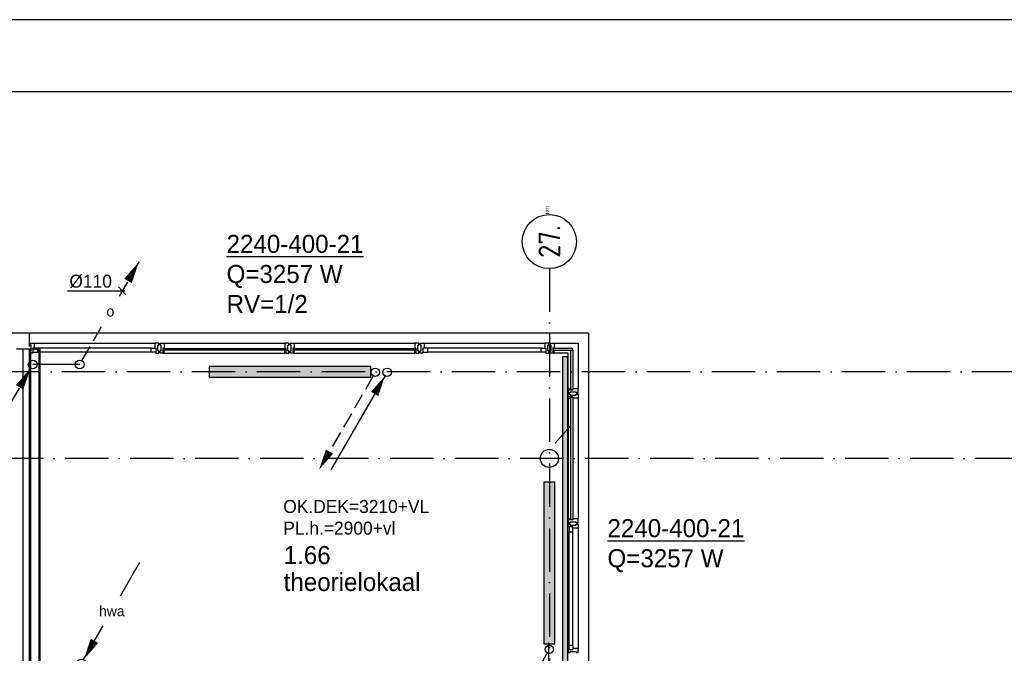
# Model space of a CAD drawing. Extents: x -39327 to 109237, y 358172 to 442272.
# Tile 45 of 96: x 30973 to 44608, y 433493 to 442272. Entities that reach past the tile are written whole.
import ezdxf
from ezdxf.enums import TextEntityAlignment as Align

# ---------------------------------------------------------------- set-up
doc = ezdxf.new("R2010")
doc.units = 0
doc.header["$LTSCALE"] = 100
for name, pattern in [('2322107', [2000, 1000, 1000]), ('CENTER4', [5, 3.125, -0.625, 0.625, -0.625]), ('DASHDOT', [9, 6, -1.5, 0, -1.5])]:
    doc.linetypes.add(name, pattern=pattern)
doc.layers.get('0').update_dxf_attribs({"linetype": 'CONTINUOUS'})
for name, color, linetype in [('00KAD025', 2, 'CONTINUOUS'), ('00KAD070', 5, 'CONTINUOUS'), ('AL$7----_STRAMIEN', 1, 'DASHDOT'), ('AL21----_BUITENWAND', 4, 'CONTINUOUS'), ('AL22----_BINNENWAND', 7, 'CONTINUOUS'), ('AL28----_KONSTRUKTIE', 3, 'CONTINUOUS'), ('AL31----_BUITENKOZ', 7, 'CONTINUOUS'), ('ALN-----_BLOCKNAAM', 2, 'CONTINUOUS'), ('ALXAA---_GEWBETON', 12, 'CONTINUOUS'), ('ALXOU---_GLAS', 7, 'CONTINUOUS'), ('BOUW', 8, 'CONTINUOUS'), ('KABELGOOT1', 8, 'CONTINUOUS'), ('WI561---', 1, 'CONTINUOUS'), ('WL521---', 4, 'CONTINUOUS'), ('WL5233--', 4, 'CONTINUOUS'), ('WL561---', 4, 'CONTINUOUS'), ('WL561---_AANVOER', 4, 'CONTINUOUS'), ('WL570---', 3, 'CONTINUOUS'), ('WL570---_HARTLIJN', 1, 'CONTINUOUS')]:
    doc.layers.add(name, color=color, linetype=linetype)
doc.styles.add('BURO-018', font='BUROFONT.shx', dxfattribs={"height": 180})
doc.styles.add('BURO-025', font='BUROFONT.shx', dxfattribs={"height": 250})
doc.styles.get("Standard").update_dxf_attribs({"font": 'ISOCP'})

# ---------------------------------------------------------------- blocks, each defined once
blk = doc.blocks.new('1011')
at = {"layer": 'AL$7----_STRAMIEN', "color": 7, "linetype": 'CONTINUOUS'}
blk.add_circle((-750, 0), 750, dxfattribs=at)
at = {"layer": 'ALN-----_BLOCKNAAM', "linetype": 'CONTINUOUS'}
blk.add_text('1011', height=100, dxfattribs=at).set_placement((0, 0))
blk = doc.blocks.new('2322401')
at = {"color": 0, "linetype": 'CONTINUOUS'}
for p, q in [((-0.5, 0.5, 1), (-0.5, 0.5)), ((-0.5, 0.5, 1), (-0.5, -0.5, 1)), ((0.5, 0.5, 1), (-0.5, 0.5, 1)), ((0.5, 0.5), (-0.5, 0.5)), ((-0.5, 0.5), (-0.5, -0.5)), ((0.5, 0.5, 1), (0.5, 0.5)), ((0.5, -0.5, 1), (0.5, 0.5, 1)), ((0.5, -0.5), (0.5, 0.5)), ((-0.5, -0.5, 1), (-0.5, -0.5)), ((-0.5, -0.5, 1), (0.5, -0.5, 1)), ((-0.5, -0.5), (0.5, -0.5)), ((0.5, -0.5, 1), (0.5, -0.5))]:
    blk.add_line(p, q, dxfattribs=at)
blk = doc.blocks.new('CVHATCH1')
at = {"color": 0, "linetype": 'CONTINUOUS'}
blk.add_solid([(-0.5, -0.5), (0.5, -0.5), (-0.5, 0.5), (0.5, 0.5)], dxfattribs=at)
blk = doc.blocks.new('LDV3')
at = {"color": 0, "linetype": 'CONTINUOUS'}
for p, q in [((4.5, 7.79), (6.75, 11.69)), ((0.25, 0.43), (2.5, 4.33))]:
    blk.add_line(p, q, dxfattribs=at)
blk.add_lwpolyline([(0.25, 0.43, 0, 1, 0), (1.5, 2.6, 1, 1, 0)], format="xyseb", dxfattribs=at)
blk.add_circle((0, 0), 0.5, dxfattribs=at)
at = {"color": 0, "linetype": 'CONTINUOUS', "style": 'BURO-018'}
blk.add_attdef('LD_TEXT1', text='', height=1.8, dxfattribs=at).set_placement((3.5, 6.06), align=Align.MIDDLE)
blk = doc.blocks.new('LDV1123')
at = {"color": 0, "linetype": 'CONTINUOUS'}
for p, q in [((6.75, 11.69), (5.81, 10.07)), ((5.44, 9.42), (4.5, 7.79)), ((1.56, 2.71), (2.5, 4.33)), ((0.25, 0.43), (1.19, 2.06))]:
    blk.add_line(p, q, dxfattribs=at)
blk.add_lwpolyline([(6.75, 11.69, 0, 1, 0), (5.5, 9.53, 1, 1, 0)], format="xyseb", dxfattribs=at)
blk.add_circle((0, 0), 0.5, dxfattribs=at)
at = {"color": 0, "linetype": 'CONTINUOUS', "style": 'BURO-018'}
blk.add_attdef('LD_TEXT1', text='', height=1.8, dxfattribs=at).set_placement((3.5, 6.06), align=Align.MIDDLE)
blk = doc.blocks.new('LDV4123')
at = {"color": 0, "linetype": 'CONTINUOUS'}
for p, q in [((-0.25, -0.43), (-1.19, -2.06)), ((-1.56, -2.71), (-2.5, -4.33)), ((-5.44, -9.42), (-4.5, -7.79)), ((-6.75, -11.69), (-5.81, -10.07))]:
    blk.add_line(p, q, dxfattribs=at)
blk.add_lwpolyline([(-0.25, -0.43, 0, 1, 0), (-1.5, -2.6, 1, 1, 0)], format="xyseb", dxfattribs=at)
blk.add_circle((0, 0), 0.5, dxfattribs=at)
at = {"color": 0, "linetype": 'CONTINUOUS', "style": 'BURO-018'}
blk.add_attdef('LD_TEXT1', text='', height=1.8, dxfattribs=at).set_placement((-3.5, -6.06), align=Align.MIDDLE)
blk = doc.blocks.new('CVRINFO2')
at = {"color": 0, "linetype": 'CONTINUOUS', "style": 'BURO-025'}
for tag, p in [('CV_TEXT125', (0, 0)), ('CV_TEXT225', (0, -4.17)), ('CV_TEXT325', (0, -8.33)), ('CV_TEXT425', (0, -12.5))]:
    blk.add_attdef(tag, p, '', height=2.5, dxfattribs=at)
blk = doc.blocks.new('LDV4107')
at = {"color": 0, "linetype": 'CONTINUOUS'}
blk.add_line((-0.25, -0.43), (-6.75, -11.69), dxfattribs=at)
blk.add_lwpolyline([(-0.25, -0.43, 0, 1, 0), (-1.5, -2.6, 1, 1, 0)], format="xyseb", dxfattribs=at)
blk.add_circle((0, 0), 0.5, dxfattribs=at)
blk = doc.blocks.new('LDV2108')
at = {"color": 0, "linetype": 'CONTINUOUS'}
for p, q in [((-0.25, -0.43), (-1.19, -2.06)), ((-1.56, -2.71), (-2.5, -4.33)), ((-2.87, -4.98), (-3.81, -6.6)), ((-4.19, -7.25), (-5.12, -8.88)), ((-5.5, -9.53), (-6.44, -11.15))]:
    blk.add_line(p, q, dxfattribs=at)
blk.add_lwpolyline([(-6.75, -11.69, 0, 1, 0), (-5.5, -9.53, 1, 1, 0)], format="xyseb", dxfattribs=at)
blk.add_circle((0, 0), 0.5, dxfattribs=at)
blk = doc.blocks.new('A$C6E6F3BC9')
at = {"layer": 'KABELGOOT1'}
h = blk.add_hatch(dxfattribs=at)
h.set_pattern_fill('DOTS', color=256, scale=20, style=0)
h.set_pattern_definition([(0, (-2505.993, 85430.135), (15.875, 31.75), [0, -31.75])])
h.paths.add_polyline_path([(30444, 66079), (30382, 66079), (30382, 59423), (30444, 59423)])
for p, q in [((30379, 66082), (30444, 66082)), ((30379, 59423), (30379, 66082)), ((30444, 66082), (30444, 59423))]:
    blk.add_line(p, q, dxfattribs=at)

msp = doc.modelspace()

# ---------------------------------------------------------------- linework, layer by layer
at = {"layer": '00KAD025', "linetype": 'CONTINUOUS'}
msp.add_line((109237.4, 442271.9), (-39327.3, 442271.9), dxfattribs=at)
at = {"layer": '00KAD070', "linetype": 'CONTINUOUS'}
msp.add_line((108237.4, 441271.9), (-38327.3, 441271.9), dxfattribs=at)
at = {"layer": 'AL$7----_STRAMIEN', "color": 1}
for p, q in [((38308, 438822.2), (38308, 369596.9)), ((90664.5, 437392.8), (8116, 437392.8)), ((90708, 436192.8), (8116, 436192.8))]:
    msp.add_line(p, q, dxfattribs=at)
at = {"layer": 'AL21----_BUITENWAND', "color": 8}
for p, q in [((9253, 437932.8), (31108, 437932.8)), ((31108, 437932.8), (38848, 437932.8)), ((31108, 437742.8), (31108, 437932.8)), ((38848, 437932.8), (38848, 420062.8))]:
    msp.add_line(p, q, dxfattribs=at)
at = {"layer": 'AL22----_BINNENWAND', "color": 8}
for p, q in [((31108, 425162.8), (31108, 437712.8)), ((31108, 437712.8), (31253, 437712.8)), ((31108, 425162.8), (31108, 437712.8)), ((31108, 437712.8), (31253, 437712.8)), ((31253, 437712.8), (31253, 425017.8)), ((31253, 437712.8), (31253, 425017.8))]:
    msp.add_line(p, q, dxfattribs=at)
at = {"layer": 'AL22----_BINNENWAND', "color": 8, "linetype": 'CONTINUOUS'}
for p, q in [((31123, 437712.8), (31123, 425147.8)), ((31123, 437712.8), (31123, 425147.8)), ((31238, 437712.8), (31238, 425032.8)), ((31238, 437712.8), (31238, 425032.8))]:
    msp.add_line(p, q, dxfattribs=at)
at = {"layer": 'AL28----_KONSTRUKTIE', "color": 8}
for p, q in [((30928, 437712.8), (31108, 437712.8)), ((31108, 437712.8), (31108, 425162.8))]:
    msp.add_line(p, q, dxfattribs=at)
msp.add_circle((38308, 436192.8), 125, dxfattribs=at)
at = {"layer": 'AL31----_BUITENKOZ', "color": 8, "linetype": 'CONTINUOUS'}
for p, q in [((31117, 437785.8), (31117, 437791.8)), ((31117, 437791.8), (31135.9, 437791.8)), ((31117, 437772.3), (31117, 437785.8)), ((31117, 437762.3), (31117, 437772.3)), ((31117, 437772.3), (31117, 437772.3)), ((31131, 437762.3), (31117, 437762.3)), ((31131, 437682.3), (31131, 437762.3)), ((31135.9, 437791.8), (31173, 437791.8)), ((31173, 437719.8), (31156, 437719.8)), ((31156, 437719.8), (31156, 437652.8)), ((31156, 437719.8), (31156, 437665.8)), ((31223, 437719.8), (31156, 437719.8)), ((31173, 437791.8), (31173, 437784.8)), ((31173, 437784.8), (31173, 437780.8)), ((31173, 437780.8), (31173, 437772.8)), ((31173, 437772.8), (31173, 437719.8)), ((31223, 437665.8), (31223, 437719.8)), ((32793, 437665.8), (32793, 437719.8)), ((32793, 437719.8), (32860, 437719.8)), ((32880.1, 437791.8), (32843, 437791.8)), ((32843, 437791.8), (32843, 437784.8)), ((32843, 437784.8), (32843, 437780.8)), ((32843, 437780.8), (32843, 437772.8)), ((32843, 437772.8), (32843, 437719.8)), ((32843, 437719.8), (32860, 437719.8)), ((32860, 437719.8), (32860, 437652.8)), ((32860, 437719.8), (32860, 437665.8)), ((32899, 437791.8), (32880.1, 437791.8)), ((32885, 437682.8), (32885, 437762.8)), ((32885, 437762.8), (32899, 437762.8)), ((32899, 437785.8), (32899, 437791.8)), ((32899, 437771.8), (32899, 437785.8)), ((32899, 437762.8), (32899, 437771.8)), ((32899, 437771.8), (32899, 437771.8)), ((31117, 437672.8), (31117, 437682.3)), ((31117, 437682.3), (31131, 437682.3)), ((31117, 437658.8), (31117, 437672.8)), ((31117, 437672.8), (31117, 437672.8)), ((31117, 437652.8), (31117, 437658.8)), ((31156, 437652.8), (31117, 437652.8)), ((31156, 437665.8), (31223, 437665.8)), ((32860, 437665.8), (32793, 437665.8)), ((32860, 437652.8), (32899, 437652.8)), ((32899, 437682.8), (32885, 437682.8)), ((32899, 437672.8), (32899, 437682.8)), ((32899, 437658.8), (32899, 437672.8)), ((32899, 437672.8), (32899, 437672.8)), ((32899, 437652.8), (32899, 437658.8)), ((38568, 435244.8), (38568, 435283.8)), ((38568, 435283.8), (38574, 435283.8)), ((38635, 435244.8), (38568, 435244.8)), ((38574, 435283.8), (38588, 435283.8)), ((38635, 435244.8), (38581, 435244.8)), ((38581, 435244.8), (38581, 435177.8)), ((38588, 435283.8), (38588, 435283.8)), ((38588, 435283.8), (38597.5, 435283.8)), ((38597.5, 435283.8), (38597.5, 435269.8)), ((38597.5, 435269.8), (38677.5, 435269.8)), ((38635, 435227.8), (38635, 435244.8)), ((38635, 435177.8), (38635, 435244.8)), ((38677.5, 435269.8), (38677.5, 435283.8)), ((38677.5, 435283.8), (38687.5, 435283.8)), ((38687.5, 435283.8), (38687.5, 435283.8)), ((38687.5, 435283.8), (38701, 435283.8)), ((38701, 435283.8), (38707, 435283.8)), ((38707, 435283.8), (38707, 435264.8)), ((38707, 435264.8), (38707, 435227.8)), ((38581, 435177.8), (38635, 435177.8)), ((38688, 435227.8), (38635, 435227.8)), ((38696, 435227.8), (38688, 435227.8)), ((38700, 435227.8), (38696, 435227.8)), ((38707, 435227.8), (38700, 435227.8)), ((38581, 433540.8), (38581, 433607.8)), ((38581, 433607.8), (38635, 433607.8)), ((38635, 433607.8), (38635, 433540.8)), ((38568, 433540.8), (38568, 433501.8)), ((38635, 433540.8), (38568, 433540.8)), ((38568, 433501.8), (38574, 433501.8)), ((38574, 433501.8), (38588, 433501.8)), ((38635, 433540.8), (38581, 433540.8)), ((38588, 433501.8), (38588, 433501.8)), ((38588, 433501.8), (38598, 433501.8)), ((38598, 433501.8), (38598, 433515.8)), ((38598, 433515.8), (38678, 433515.8)), ((38688, 433557.8), (38635, 433557.8)), ((38635, 433557.8), (38635, 433540.8)), ((38678, 433515.8), (38678, 433501.8)), ((38678, 433501.8), (38687, 433501.8)), ((38687, 433501.8), (38687, 433501.8)), ((38687, 433501.8), (38701, 433501.8)), ((38696, 433557.8), (38688, 433557.8)), ((38700, 433557.8), (38696, 433557.8)), ((38707, 433557.8), (38700, 433557.8)), ((38701, 433501.8), (38707, 433501.8)), ((38707, 433520.7), (38707, 433557.8)), ((38707, 433501.8), (38707, 433520.7))]:
    msp.add_line(p, q, dxfattribs=at)
at = {"layer": 'AL31----_BUITENKOZ', "color": 8}
for p, q in [((31173, 437791.8), (32843, 437791.8)), ((32793, 437719.8), (31223, 437719.8)), ((32793, 437665.8), (31223, 437665.8)), ((38581, 433607.8), (38581, 435177.8)), ((38635, 433607.8), (38635, 435177.8)), ((38707, 435227.8), (38707, 433557.8))]:
    msp.add_line(p, q, dxfattribs=at)
at = {"layer": 'AL31----_BUITENKOZ', "color": 8, "linetype": 'CONTINUOUS'}
for points in [[(32956, 437652.8), (32917, 437652.8), (32917, 437658.8), (32917, 437672.8), (32917, 437672.8), (32917, 437682.3), (32931, 437682.3), (32931, 437762.3), (32917, 437762.3), (32917, 437772.3), (32917, 437772.3), (32917, 437785.8), (32917, 437791.8), (32935.9, 437791.8), (32973, 437791.8), (32973, 437784.8), (32973, 437780.8), (32973, 437772.8), (32973, 437719.8), (32956, 437719.8)], [(32956, 437689.8), (32956, 437657.8), (32961, 437657.8), (32961, 437652.8), (32973, 437652.8), (32973, 437689.8)], [(34660, 437652.8), (34699, 437652.8), (34699, 437658.8), (34699, 437672.8), (34699, 437672.8), (34699, 437682.8), (34685, 437682.8), (34685, 437762.8), (34699, 437762.8), (34699, 437771.8), (34699, 437771.8), (34699, 437785.8), (34699, 437791.8), (34680.1, 437791.8), (34643, 437791.8), (34643, 437784.8), (34643, 437780.8), (34643, 437772.8), (34643, 437719.8), (34660, 437719.8)], [(34660, 437689.8), (34660, 437657.8), (34655, 437657.8), (34655, 437652.8), (34643, 437652.8), (34643, 437689.8)], [(34756, 437652.8), (34717, 437652.8), (34717, 437658.8), (34717, 437672.8), (34717, 437672.8), (34717, 437682.3), (34731, 437682.3), (34731, 437762.3), (34717, 437762.3), (34717, 437772.3), (34717, 437772.3), (34717, 437785.8), (34717, 437791.8), (34735.9, 437791.8), (34773, 437791.8), (34773, 437784.8), (34773, 437780.8), (34773, 437772.8), (34773, 437719.8), (34756, 437719.8)], [(34756, 437689.8), (34756, 437657.8), (34761, 437657.8), (34761, 437652.8), (34773, 437652.8), (34773, 437689.8)], [(36460, 437652.8), (36499, 437652.8), (36499, 437658.8), (36499, 437672.8), (36499, 437672.8), (36499, 437682.8), (36485, 437682.8), (36485, 437762.8), (36499, 437762.8), (36499, 437771.8), (36499, 437771.8), (36499, 437785.8), (36499, 437791.8), (36480.1, 437791.8), (36443, 437791.8), (36443, 437784.8), (36443, 437780.8), (36443, 437772.8), (36443, 437719.8), (36460, 437719.8)], [(36460, 437689.8), (36460, 437657.8), (36455, 437657.8), (36455, 437652.8), (36443, 437652.8), (36443, 437689.8)], [(36556, 437652.8), (36517, 437652.8), (36517, 437658.8), (36517, 437672.8), (36517, 437672.8), (36517, 437682.3), (36531, 437682.3), (36531, 437762.3), (36517, 437762.3), (36517, 437772.3), (36517, 437772.3), (36517, 437785.8), (36517, 437791.8), (36535.9, 437791.8), (36573, 437791.8), (36573, 437784.8), (36573, 437780.8), (36573, 437772.8), (36573, 437719.8), (36556, 437719.8)], [(36556, 437719.8), (36556, 437665.8), (36623, 437665.8), (36623, 437719.8)], [(38260, 437719.8), (38260, 437665.8), (38193, 437665.8), (38193, 437719.8)], [(38260, 437652.8), (38299, 437652.8), (38299, 437658.8), (38299, 437672.8), (38299, 437672.8), (38299, 437682.8), (38285, 437682.8), (38285, 437762.8), (38299, 437762.8), (38299, 437771.8), (38299, 437771.8), (38299, 437785.8), (38299, 437791.8), (38280.1, 437791.8), (38243, 437791.8), (38243, 437784.8), (38243, 437780.8), (38243, 437772.8), (38243, 437719.8), (38260, 437719.8)], [(38356, 437652.8), (38317, 437652.8), (38317, 437658.8), (38317, 437672.8), (38317, 437672.8), (38317, 437682.3), (38331, 437682.3), (38331, 437762.3), (38317, 437762.3), (38317, 437771.8), (38317, 437771.8), (38317, 437785.8), (38317, 437791.8), (38335.9, 437791.8), (38373, 437791.8), (38373, 437784.8), (38373, 437780.8), (38373, 437772.8), (38373, 437719.8), (38356, 437719.8)], [(38356, 437689.8), (38356, 437657.8), (38361, 437657.8), (38361, 437652.8), (38373, 437652.8), (38373, 437689.8)], [(38605, 437140.8), (38573, 437140.8), (38573, 437145.8), (38568, 437145.8), (38568, 437157.8), (38605, 437157.8)], [(38568, 437140.8), (38568, 437101.8), (38574, 437101.8), (38588, 437101.8), (38588, 437101.8), (38597.5, 437101.8), (38597.5, 437115.8), (38677.5, 437115.8), (38677.5, 437101.8), (38687, 437101.8), (38687, 437101.8), (38701, 437101.8), (38707, 437101.8), (38707, 437120.7), (38707, 437157.8), (38700, 437157.8), (38696, 437157.8), (38688, 437157.8), (38635, 437157.8), (38635, 437140.8)], [(38568, 437044.8), (38568, 437083.8), (38574, 437083.8), (38588, 437083.8), (38588, 437083.8), (38597.5, 437083.8), (38597.5, 437069.8), (38677.5, 437069.8), (38677.5, 437083.8), (38687.5, 437083.8), (38687.5, 437083.8), (38701, 437083.8), (38707, 437083.8), (38707, 437064.8), (38707, 437027.8), (38700, 437027.8), (38696, 437027.8), (38688, 437027.8), (38635, 437027.8), (38635, 437044.8)], [(38605, 437044.8), (38573, 437044.8), (38573, 437039.8), (38568, 437039.8), (38568, 437027.8), (38605, 437027.8)], [(38605, 435340.8), (38573, 435340.8), (38573, 435345.8), (38568, 435345.8), (38568, 435357.8), (38605, 435357.8)], [(38568, 435340.8), (38568, 435301.8), (38574, 435301.8), (38588, 435301.8), (38588, 435301.8), (38598, 435301.8), (38598, 435315.8), (38678, 435315.8), (38678, 435301.8), (38687, 435301.8), (38687, 435301.8), (38701, 435301.8), (38707, 435301.8), (38707, 435320.7), (38707, 435357.8), (38700, 435357.8), (38696, 435357.8), (38688, 435357.8), (38635, 435357.8), (38635, 435340.8)]]:
    msp.add_lwpolyline(points, close=True, dxfattribs=at)
at = {"layer": 'AL31----_BUITENKOZ', "color": 8}
for points in [[(32973, 437791.8), (34643, 437791.8)], [(34773, 437791.8), (36443, 437791.8)], [(36573, 437791.8), (38243, 437791.8)], [(38193, 437719.8), (36623, 437719.8)], [(38373, 437791.8), (38707, 437791.8), (38707, 437157.8)], [(32973, 437652.8), (34643, 437652.8)], [(34773, 437652.8), (36443, 437652.8)], [(38193, 437665.8), (36623, 437665.8)], [(38568, 437157.8), (38568, 437652.8), (38373, 437652.8)], [(38568, 437027.8), (38568, 435357.8)], [(38707, 437027.8), (38707, 435357.8)]]:
    msp.add_lwpolyline(points, dxfattribs=at)
at = {"layer": 'ALXAA---_GEWBETON', "color": 8}
msp.add_line((31018, 437712.8), (31018, 425252.8), dxfattribs=at)
at = {"layer": 'ALXOU---_GLAS', "color": 8}
for points in [[(34658, 437717.8), (34658, 437691.8), (32958, 437691.8), (32958, 437717.8)], [(36458, 437717.8), (36458, 437691.8), (34758, 437691.8), (34758, 437717.8)], [(38358, 437717.8), (38358, 437691.8), (38633, 437691.8), (38633, 437717.8)], [(38633, 437142.8), (38607, 437142.8), (38607, 437691.8), (38633, 437691.8)], [(38633, 435342.8), (38607, 435342.8), (38607, 437042.8), (38633, 437042.8)]]:
    msp.add_lwpolyline(points, close=True, dxfattribs=at)
at = {"layer": 'WL561---'}
msp.add_line((31803.6, 437494.4), (31153.3, 437494.4), dxfattribs=at)
at = {"layer": 'WL561---_AANVOER', "linetype": '2322107'}
msp.add_line((38300.8, 433301.9), (38300.8, 433639.2), dxfattribs=at)
at = {"layer": 'WL570---', "color": 1}
msp.add_line((38388.7, 436404.4), (38607.5, 436647.4), dxfattribs=at)
at = {"layer": 'WL570---_HARTLIJN', "color": 1, "linetype": 'CONTINUOUS'}
for p, q in [((32430.1, 438509.6), (31636.6, 438509.6)), ((32343.3, 438571.5), (32442.5, 438460))]:
    msp.add_line(p, q, dxfattribs=at)

# ---------------------------------------------------------------- block references
at = {"layer": 'AL$7----_STRAMIEN'}
ref = msp.add_blockref('1011', (38308, 439572.2), dxfattribs=dict(at, xscale=0.5, yscale=0.5, zscale=0.5, rotation=90))
ref.add_attrib('STR-NAAM', '27.', dxfattribs={"color": 3, "linetype": 'CONTINUOUS', "height": 300, "rotation": 90}).set_placement((38308, 439197.2), align=Align.MIDDLE)
at = {"layer": 'WI561---'}
ref = msp.add_blockref('CVRINFO2', (33838, 439040.5), dxfattribs=dict(at, xscale=100, yscale=100, zscale=100))
ref.add_attrib('CV_TEXT125', '%%u2240-400-21', (33838, 439040.5), dxfattribs={"layer": '0', "color": 2, "linetype": 'CONTINUOUS', "height": 250, "style": 'BURO-025'})
ref.add_attrib('CV_TEXT225', 'Q=3257 W', (33838, 438623.9), dxfattribs={"layer": '0', "color": 2, "linetype": 'CONTINUOUS', "height": 250, "style": 'BURO-025'})
ref.add_attrib('CV_TEXT325', 'RV=1/2', (33838, 438207.2), dxfattribs={"layer": '0', "color": 2, "linetype": 'CONTINUOUS', "height": 250, "style": 'BURO-025'})
ref = msp.add_blockref('CVRINFO2', (39112.4, 435101.9), dxfattribs=dict(at, xscale=100, yscale=100, zscale=100))
ref.add_attrib('CV_TEXT125', '%%u2240-400-21', (39112.4, 435101.9), dxfattribs={"layer": '0', "color": 2, "linetype": 'CONTINUOUS', "height": 250, "style": 'BURO-025'})
ref.add_attrib('CV_TEXT225', 'Q=3257 W', (39112.4, 434685.2), dxfattribs={"layer": '0', "color": 2, "linetype": 'CONTINUOUS', "height": 250, "style": 'BURO-025'})
at = {"layer": 'WL521---', "color": 2, "xscale": 115.5, "yscale": 115.5, "zscale": 115.5}
for name, p in [('LDV2108', (35897.9, 437387.3)), ('LDV4107', (36061.8, 437387.3)), ('LDV2108', (38308, 433547.5))]:
    msp.add_blockref(name, p, dxfattribs=at)
at = {"layer": 'WL521---', "color": 2}
ref = msp.add_blockref('LDV3', (31828.9, 433354), dxfattribs=dict(at, xscale=120, yscale=120, zscale=120))
ref.add_attrib('LD_TEXT1', 'hwa', dxfattribs={"layer": '0', "color": 1, "linetype": 'CONTINUOUS', "height": 144, "style": 'BURO-018'}).set_placement((32248.9, 434081.4), align=Align.MIDDLE)
at = {"layer": 'WL5233--', "color": 2}
ref = msp.add_blockref('LDV1123', (31803.6, 437494.4), dxfattribs=dict(at, xscale=121.5, yscale=121.5, zscale=121.5))
ref.add_attrib('LD_TEXT1', 'o', dxfattribs={"layer": '0', "color": 1, "linetype": 'CONTINUOUS', "height": 145.8, "style": 'BURO-018'}).set_placement((32228.8, 438231), align=Align.MIDDLE)
ref = msp.add_blockref('LDV4123', (31153.3, 437494.4), dxfattribs=dict(at, xscale=121.5, yscale=121.5, zscale=121.5))
ref.add_attrib('LD_TEXT1', 'o', dxfattribs={"layer": '0', "color": 1, "linetype": 'CONTINUOUS', "height": 145.8, "style": 'BURO-018'}).set_placement((30728.1, 436757.8), align=Align.MIDDLE)
at = {"layer": 'WL561---', "xscale": 2240, "yscale": 150}
for name, zscale in [('2322401', 500), ('CVHATCH1', 2240)]:
    msp.add_blockref(name, (34717, 437392.8), dxfattribs=dict(at, zscale=zscale))
at = {"layer": 'WL561---', "xscale": 2240, "yscale": 150, "rotation": 270.0000000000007}
for name, zscale in [('2322401', 500), ('CVHATCH1', 2240)]:
    msp.add_blockref(name, (38308, 434745.7), dxfattribs=dict(at, zscale=zscale))
at = {"layer": 'WL570---', "color": 1}
msp.add_blockref('A$C6E6F3BC9', (8116, 371524.5), dxfattribs=at)

# ---------------------------------------------------------------- texts
at = {"layer": 'BOUW', "color": 1, "style": 'BURO-018'}
for s, p in [('OK.DEK=3210+VL', (34623.3, 435437.2)), ('PL.h.=2900+vl', (34623.3, 435137.2))]:
    msp.add_text(s, height=180, dxfattribs=at).set_placement(p)
at = {"layer": 'BOUW', "style": 'BURO-025'}
for s, p in [('1.66', (34628.3, 434729.2)), ('theorielokaal', (34628.3, 434356.2))]:
    msp.add_text(s, height=250, dxfattribs=at).set_placement(p)
at = {"layer": 'WL570---_HARTLIJN', "color": 1, "linetype": 'CENTER4', "style": 'BURO-018'}
msp.add_text('%%c110', height=180, dxfattribs=at).set_placement((31661.4, 438559.2))

doc.saveas('drawing.dxf')
